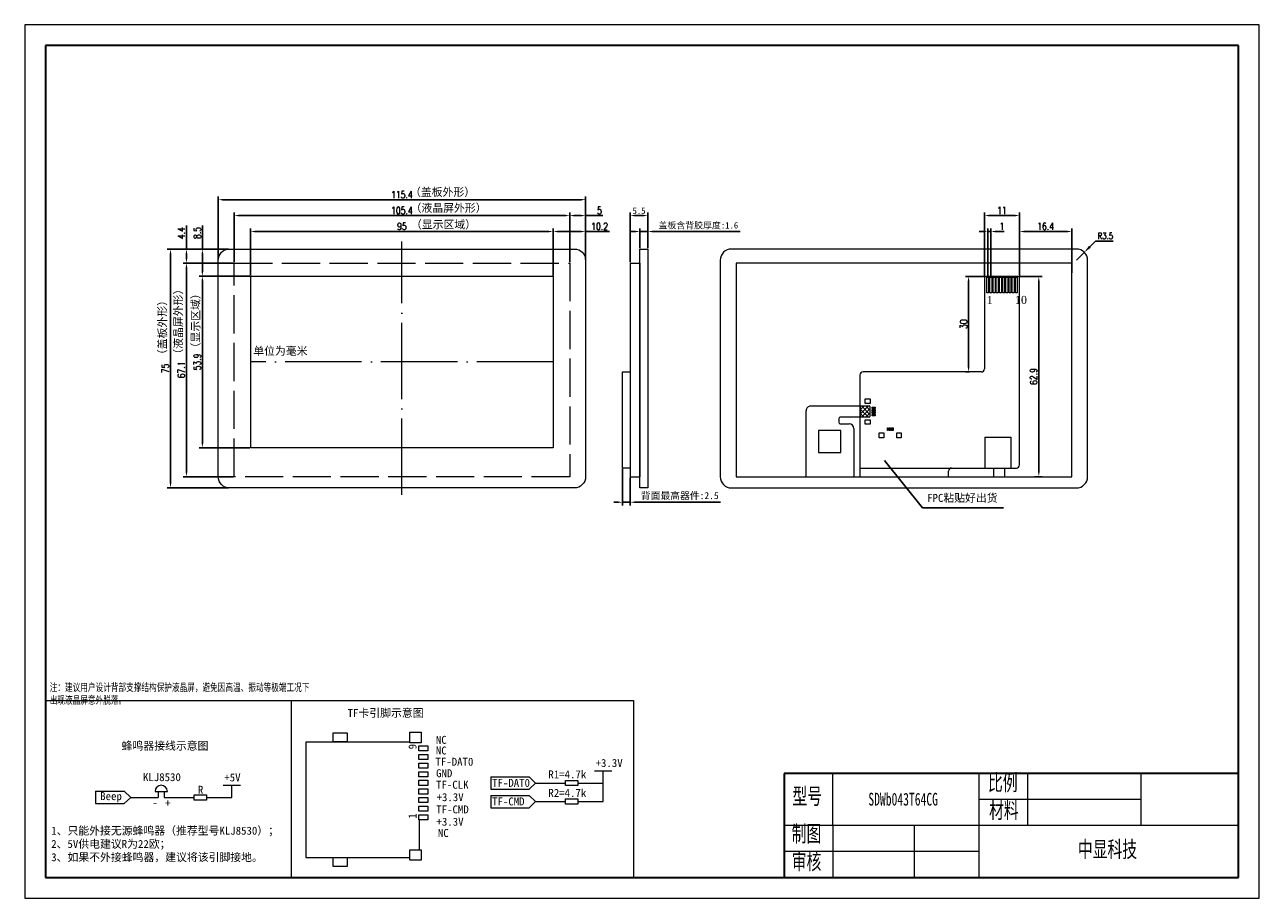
# Model space of a CAD drawing. Header units: millimetres. Extents: x -144 to 1989, y -1632 to -703.
# Tile 3 of 3: x 1601 to 1989, y -977 to -703. Entities that reach past the tile are written whole.
import ezdxf

# ---------------------------------------------------------------- set-up
doc = ezdxf.new("R2010")
doc.units = ezdxf.units.MM
doc.header["$PDSIZE"] = -5
for name, pattern in [('ACAD_ISO02W100', [15, 12, -3]), ('ACAD_ISO04W100', [30, 24, -3, 0, -3]), ('CENTER2', [28.574999, 19.049999, -3.175, 3.175, -3.175])]:
    doc.linetypes.add(name, pattern=pattern)
doc.layers.get('0').update_dxf_attribs({"lineweight": 18})
doc.layers.get('Defpoints').update_dxf_attribs({"lineweight": 18})
for name, color, linetype, lineweight in [('DIM（标注）', 3, 'Continuous', 18), ('thick', 7, 'Continuous', 30), ('thin', 7, 'Continuous', 18), ('标注', 7, 'Continuous', 13), ('粗实线层', 7, 'Continuous', 35), ('细实线层', 7, 'Continuous', 18)]:
    doc.layers.add(name, color=color, linetype=linetype, lineweight=lineweight)
doc.styles.add('ROMANS', font='romans.shx', dxfattribs={"width": 0.8, "bigfont": 'gbcbig.shx'})
doc.styles.get("Standard").update_dxf_attribs({"font": 'txt.shx', "bigfont": 'gbcbig.shx'})
doc.styles.add('TITLE', font='ARIAL.TTF')
doc.styles.add('宋体', font='SimSun.ttf')
doc.styles.add('机械字体', font='SimSun.ttf', dxfattribs={"width": 0.67})
doc.dimstyles.new('ISO-25$0', dxfattribs={"dimscale": 0.8, "dimtxt": 2.75, "dimasz": 1.7, "dimexe": 1.25, "dimexo": 0.3, "dimtad": 1, "dimzin": 0, "dimdsep": 46, "dimtxsty": 'ROMANS', "dimcen": 2, "dimdle": 3.4, "dimclrd": 256, "dimclre": 256, "dimclrt": 256, "dimadec": 0, "dimazin": 0, "dimtfac": 1, "dimtmove": 0, "dimatfit": 3, "dimfxl": 0, "dimtolj": 1, "dimtzin": 0, "dimarcsym": 0})
doc.dimstyles.new('ISO-25$7', dxfattribs={"dimscale": 0.5, "dimtxt": 2.5, "dimasz": 2, "dimexe": 1.25, "dimexo": 0.625, "dimtad": 0, "dimdsep": 46, "dimtxsty": 'TITLE', "dimcen": 2.5, "dimdle": 4, "dimclrd": 256, "dimclre": 256, "dimclrt": 256, "dimadec": 0, "dimazin": 0, "dimtfac": 1, "dimtmove": 0, "dimatfit": 0, "dimfxl": 0, "dimtolj": 1, "dimarcsym": 0})
doc.dimstyles.new('副本 (3)ISO-25', dxfattribs={"dimtxt": 4, "dimasz": 2.5, "dimexe": 1.25, "dimexo": 0.625, "dimtad": 1, "dimtoh": 1, "dimdsep": 46, "dimtxsty": 'Standard', "dimcen": 2.5, "dimdle": 5, "dimadec": 0, "dimazin": 0, "dimtfac": 1, "dimtmove": 0, "dimatfit": 3, "dimfxl": 0, "dimtolj": 1, "dimarcsym": 0})

# ---------------------------------------------------------------- blocks, each defined once
blk = doc.blocks.new('*D94')
at = {"layer": 'Defpoints', "color": 0, "lineweight": 0}
for p in [(1934.19, -774.6), (1931.71, -777.08)]:
    blk.add_point(p, dxfattribs=at)
at = {"layer": '标注', "color": 0, "lineweight": -2}
for p, q in [((1937.72, -771.07), (1935.95, -772.84)), ((1943.22, -771.07), (1937.72, -771.07)), ((1931.71, -777.08), (1934.19, -774.6))]:
    blk.add_line(p, q, dxfattribs=at)
at = {"layer": '标注', "color": 0, "lineweight": 0}
blk.add_solid([(1935.66, -772.54), (1936.25, -773.13), (1934.19, -774.6)], dxfattribs=at)
at = {"layer": '标注', "color": 0, "lineweight": 0, "insert": (1940.79, -769.44), "char_height": 2, "attachment_point": 5, "style": 'ROMANS'}
blk.add_mtext('\\A1;R3.5', dxfattribs=at)
blk = doc.blocks.new('*D95')
at = {"layer": 'Defpoints', "color": 0, "lineweight": 0}
for p in [(1913.33, -782.17), (1918.29, -845.05), (1919.89, -845.05)]:
    blk.add_point(p, dxfattribs=at)
at = {"layer": '标注', "lineweight": -2}
for p, q in [((1913.57, -782.17), (1920.89, -782.17)), ((1919.89, -783.53), (1919.89, -843.69)), ((1918.53, -845.05), (1920.89, -845.05))]:
    blk.add_line(p, q, dxfattribs=at)
at = {"layer": '标注', "lineweight": 0}
for points in [[(1919.66, -783.53), (1920.11, -783.53), (1919.89, -782.17)], [(1919.66, -843.69), (1920.11, -843.69), (1919.89, -845.05)]]:
    blk.add_solid(points, dxfattribs=at)
at = {"layer": '标注', "lineweight": 0, "insert": (1918.29, -813.61), "char_height": 2.2, "attachment_point": 5, "rotation": 90, "style": 'ROMANS'}
blk.add_mtext('\\A1;62.9', dxfattribs=at)
blk = doc.blocks.new('*D77')
at = {"layer": 'Defpoints', "color": 0, "lineweight": 0}
for p in [(1777.48, -763.08), (1777.48, -764.09), (1772.49, -766.17)]:
    blk.add_point(p, dxfattribs=at)
at = {"layer": '标注', "lineweight": -2}
for p, q in [((1772.49, -765.93), (1772.49, -762.08)), ((1773.85, -763.08), (1776.12, -763.08)), ((1777.48, -763.85), (1777.48, -762.08)), ((1777.48, -763.08), (1782.94, -763.08))]:
    blk.add_line(p, q, dxfattribs=at)
at = {"layer": '标注', "lineweight": 0}
for points in [[(1773.85, -762.85), (1773.85, -763.31), (1772.49, -763.08)], [(1776.12, -762.85), (1776.12, -763.31), (1777.48, -763.08)]]:
    blk.add_solid(points, dxfattribs=at)
at = {"layer": '标注', "lineweight": 0, "insert": (1781.85, -761.48), "char_height": 2.2, "attachment_point": 5, "style": 'ROMANS'}
blk.add_mtext('\\A1;5', dxfattribs=at)
blk = doc.blocks.new('*D78')
at = {"layer": 'Defpoints', "color": 0, "lineweight": 0}
for p in [(1767.3, -770.31), (1777.48, -768.08), (1777.48, -768.51)]:
    blk.add_point(p, dxfattribs=at)
at = {"layer": '标注', "lineweight": -2}
for p, q in [((1767.3, -770.07), (1767.3, -767.08)), ((1777.48, -768.27), (1777.48, -767.08)), ((1768.66, -768.08), (1776.12, -768.08)), ((1777.48, -768.08), (1784.96, -768.08))]:
    blk.add_line(p, q, dxfattribs=at)
at = {"layer": '标注', "lineweight": 0}
for points in [[(1768.66, -767.85), (1768.66, -768.31), (1767.3, -768.08)], [(1776.12, -767.85), (1776.12, -768.31), (1777.48, -768.08)]]:
    blk.add_solid(points, dxfattribs=at)
at = {"layer": '标注', "lineweight": 0, "insert": (1781.9, -766.48), "char_height": 2.2, "attachment_point": 5, "style": 'ROMANS'}
blk.add_mtext('\\A1;10.2', dxfattribs=at)
blk = doc.blocks.new('*X56')
at = {"layer": '粗实线层'}
for p, q in [((-287, 200), (-287, -200)), ((287, 200), (-287, 200)), ((287, -200), (287, 200)), ((-287, -200), (287, -200))]:
    blk.add_line(p, q, dxfattribs=at)
at = {"layer": '细实线层'}
for p, q in [((297, 210), (-297, 210)), ((-297, 210), (-297, -210)), ((297, -210), (297, 210)), ((-297, -210), (297, -210))]:
    blk.add_line(p, q, dxfattribs=at)
blk = doc.blocks.new('*D79')
at = {"layer": 'Defpoints', "color": 0, "lineweight": 0}
for p in [(1797.03, -763.08), (1797.03, -773.58), (1791.53, -777.97)]:
    blk.add_point(p, dxfattribs=at)
at = {"layer": '标注', "lineweight": -2}
for p, q in [((1791.53, -777.73), (1791.53, -762.08)), ((1792.89, -763.08), (1795.67, -763.08)), ((1797.03, -773.34), (1797.03, -762.08))]:
    blk.add_line(p, q, dxfattribs=at)
at = {"layer": '标注', "lineweight": 0}
for points in [[(1792.89, -762.85), (1792.89, -763.31), (1791.53, -763.08)], [(1795.67, -762.85), (1795.67, -763.31), (1797.03, -763.08)]]:
    blk.add_solid(points, dxfattribs=at)
at = {"layer": '标注', "lineweight": 0, "insert": (1794.28, -761.58), "char_height": 2, "attachment_point": 5, "style": '宋体'}
blk.add_mtext('\\A1;5.5', dxfattribs=at)
blk = doc.blocks.new('*D80')
at = {"layer": 'Defpoints', "color": 0, "lineweight": 0}
for p in [(1794.53, -768.08), (1794.53, -773.58), (1797.03, -773.58)]:
    blk.add_point(p, dxfattribs=at)
at = {"layer": '标注', "lineweight": -2}
for p, q in [((1794.53, -773.34), (1794.53, -767.08)), ((1797.03, -773.34), (1797.03, -767.08)), ((1793.17, -768.08), (1791.81, -768.08)), ((1794.53, -768.08), (1797.03, -768.08)), ((1798.39, -768.08), (1826.08, -768.08))]:
    blk.add_line(p, q, dxfattribs=at)
at = {"layer": '标注', "lineweight": 0}
for points in [[(1793.17, -767.85), (1793.17, -768.31), (1794.53, -768.08)], [(1798.39, -767.85), (1798.39, -768.31), (1797.03, -768.08)]]:
    blk.add_solid(points, dxfattribs=at)
at = {"layer": '标注', "lineweight": 0, "insert": (1812.92, -766.26), "char_height": 2, "attachment_point": 5, "style": '宋体'}
blk.add_mtext('\\A1;盖板含背胶厚度:1.6', dxfattribs=at)
blk = doc.blocks.new('*D81')
at = {"layer": 'Defpoints', "color": 0, "lineweight": 0}
for p in [(1657.08, -773.58), (1660.2, -773.58), (1662.77, -782.1)]:
    blk.add_point(p, dxfattribs=at)
at = {"layer": '标注', "lineweight": -2}
for p, q in [((1657.08, -773.58), (1657.08, -766.19)), ((1659.96, -773.58), (1656.08, -773.58)), ((1657.08, -780.74), (1657.08, -774.94)), ((1662.53, -782.1), (1656.08, -782.1))]:
    blk.add_line(p, q, dxfattribs=at)
at = {"layer": '标注', "lineweight": 0}
for points in [[(1656.86, -774.94), (1657.31, -774.94), (1657.08, -773.58)], [(1656.86, -780.74), (1657.31, -780.74), (1657.08, -782.1)]]:
    blk.add_solid(points, dxfattribs=at)
at = {"layer": '标注', "lineweight": 0, "insert": (1655.48, -768.54), "char_height": 2.2, "attachment_point": 5, "rotation": 90, "style": 'ROMANS'}
blk.add_mtext('\\A1;8.5', dxfattribs=at)
blk = doc.blocks.new('*D82')
at = {"layer": 'Defpoints', "color": 0, "lineweight": 0}
for p in [(1652.08, -777.97), (1667.07, -777.97), (1667.07, -845.05)]:
    blk.add_point(p, dxfattribs=at)
at = {"layer": '标注', "lineweight": -2}
for p, q in [((1666.83, -777.97), (1651.08, -777.97)), ((1652.08, -843.69), (1652.08, -779.33)), ((1666.83, -845.05), (1651.08, -845.05))]:
    blk.add_line(p, q, dxfattribs=at)
at = {"layer": '标注', "lineweight": 0}
for points in [[(1651.86, -779.33), (1652.31, -779.33), (1652.08, -777.97)], [(1651.86, -843.69), (1652.31, -843.69), (1652.08, -845.05)]]:
    blk.add_solid(points, dxfattribs=at)
at = {"layer": '标注', "lineweight": 0, "insert": (1650.48, -811.51), "char_height": 2.2, "attachment_point": 5, "rotation": 90, "style": 'ROMANS'}
blk.add_mtext('\\A1;67.1', dxfattribs=at)
blk = doc.blocks.new('*D83')
at = {"layer": 'Defpoints', "color": 0, "lineweight": 0}
for p in [(1672.26, -782.1), (1657.08, -835.96), (1672.26, -835.96)]:
    blk.add_point(p, dxfattribs=at)
at = {"layer": '标注', "lineweight": -2}
for p, q in [((1672.02, -782.1), (1656.08, -782.1)), ((1657.08, -783.46), (1657.08, -834.6)), ((1672.02, -835.96), (1656.08, -835.96))]:
    blk.add_line(p, q, dxfattribs=at)
at = {"layer": '标注', "lineweight": 0}
for points in [[(1656.86, -783.46), (1657.31, -783.46), (1657.08, -782.1)], [(1656.86, -834.6), (1657.31, -834.6), (1657.08, -835.96)]]:
    blk.add_solid(points, dxfattribs=at)
at = {"layer": '标注', "lineweight": 0, "insert": (1655.48, -809.03), "char_height": 2.2, "attachment_point": 5, "rotation": 90, "style": 'ROMANS'}
blk.add_mtext('\\A1;53.9', dxfattribs=at)
blk = doc.blocks.new('*D84')
at = {"layer": 'Defpoints', "color": 0, "lineweight": 0}
for p in [(1772.49, -763.08), (1667.07, -777.97), (1772.49, -777.97)]:
    blk.add_point(p, dxfattribs=at)
at = {"layer": '标注', "lineweight": -2}
for p, q in [((1667.07, -777.73), (1667.07, -762.08)), ((1668.43, -763.08), (1771.13, -763.08)), ((1772.49, -777.73), (1772.49, -762.08))]:
    blk.add_line(p, q, dxfattribs=at)
at = {"layer": '标注', "lineweight": 0}
for points in [[(1668.43, -762.85), (1668.43, -763.31), (1667.07, -763.08)], [(1771.13, -762.85), (1771.13, -763.31), (1772.49, -763.08)]]:
    blk.add_solid(points, dxfattribs=at)
at = {"layer": '标注', "lineweight": 0, "insert": (1719.78, -761.48), "char_height": 2.2, "attachment_point": 5, "style": 'ROMANS'}
blk.add_mtext('\\A1;105.4', dxfattribs=at)
blk = doc.blocks.new('*D85')
at = {"layer": 'Defpoints', "color": 0, "lineweight": 0}
for p in [(1767.3, -768.08), (1672.26, -782.1), (1767.3, -782.1)]:
    blk.add_point(p, dxfattribs=at)
at = {"layer": '标注', "lineweight": -2}
for p, q in [((1672.26, -781.86), (1672.26, -767.08)), ((1767.3, -781.86), (1767.3, -767.08)), ((1673.62, -768.08), (1765.94, -768.08))]:
    blk.add_line(p, q, dxfattribs=at)
at = {"layer": '标注', "lineweight": 0}
for points in [[(1673.62, -767.85), (1673.62, -768.31), (1672.26, -768.08)], [(1765.94, -767.85), (1765.94, -768.31), (1767.3, -768.08)]]:
    blk.add_solid(points, dxfattribs=at)
at = {"layer": '标注', "lineweight": 0, "insert": (1719.78, -766.48), "char_height": 2.2, "attachment_point": 5, "style": 'ROMANS'}
blk.add_mtext('\\A1;95', dxfattribs=at)
blk = doc.blocks.new('*D86')
at = {"layer": 'Defpoints', "color": 0, "lineweight": 0}
for p in [(1777.48, -758.08), (1662.08, -777.08), (1777.48, -777.08)]:
    blk.add_point(p, dxfattribs=at)
at = {"layer": '标注', "lineweight": -2}
for p, q in [((1662.08, -776.84), (1662.08, -757.08)), ((1663.44, -758.08), (1776.12, -758.08)), ((1777.48, -776.84), (1777.48, -757.08))]:
    blk.add_line(p, q, dxfattribs=at)
at = {"layer": '标注', "lineweight": 0}
for points in [[(1663.44, -757.85), (1663.44, -758.31), (1662.08, -758.08)], [(1776.12, -757.85), (1776.12, -758.31), (1777.48, -758.08)]]:
    blk.add_solid(points, dxfattribs=at)
at = {"layer": '标注', "lineweight": 0, "insert": (1719.78, -756.48), "char_height": 2.2, "attachment_point": 5, "style": 'ROMANS'}
blk.add_mtext('\\A1;115.4', dxfattribs=at)
blk = doc.blocks.new('*D87')
at = {"layer": 'Defpoints', "color": 0, "lineweight": 0}
for p in [(1665.58, -773.58), (1647.08, -848.58), (1665.58, -848.58)]:
    blk.add_point(p, dxfattribs=at)
at = {"layer": '标注', "lineweight": -2}
for p, q in [((1665.34, -773.58), (1646.08, -773.58)), ((1647.08, -774.94), (1647.08, -847.22)), ((1665.34, -848.58), (1646.08, -848.58))]:
    blk.add_line(p, q, dxfattribs=at)
at = {"layer": '标注', "lineweight": 0}
for points in [[(1646.86, -774.94), (1647.31, -774.94), (1647.08, -773.58)], [(1646.86, -847.22), (1647.31, -847.22), (1647.08, -848.58)]]:
    blk.add_solid(points, dxfattribs=at)
at = {"layer": '标注', "lineweight": 0, "insert": (1645.48, -811.08), "char_height": 2.2, "attachment_point": 5, "rotation": 90, "style": 'ROMANS'}
blk.add_mtext('\\A1;75', dxfattribs=at)
blk = doc.blocks.new('*D88')
at = {"layer": 'Defpoints', "color": 0, "lineweight": 0}
for p in [(1654.24, -773.58), (1652.08, -777.97), (1653.24, -777.97)]:
    blk.add_point(p, dxfattribs=at)
at = {"layer": '标注', "lineweight": -2}
for p, q in [((1652.08, -773.58), (1652.08, -766.19)), ((1654, -773.58), (1651.08, -773.58)), ((1652.08, -776.61), (1652.08, -774.94)), ((1653, -777.97), (1651.08, -777.97))]:
    blk.add_line(p, q, dxfattribs=at)
at = {"layer": '标注', "lineweight": 0}
for points in [[(1651.86, -774.94), (1652.31, -774.94), (1652.08, -773.58)], [(1651.86, -776.61), (1652.31, -776.61), (1652.08, -777.97)]]:
    blk.add_solid(points, dxfattribs=at)
at = {"layer": '标注', "lineweight": 0, "insert": (1650.48, -768.58), "char_height": 2.2, "attachment_point": 5, "rotation": 90, "style": 'ROMANS'}
blk.add_mtext('\\A1;4.4', dxfattribs=at)
blk = doc.blocks.new('*D89')
at = {"layer": 'Defpoints', "color": 0, "lineweight": 0}
for p in [(1789.13, -842.34), (1791.53, -845.05), (1791.53, -853.08)]:
    blk.add_point(p, dxfattribs=at)
at = {"layer": '标注', "lineweight": -2}
for p, q in [((1789.13, -842.58), (1789.13, -854.08)), ((1791.53, -845.29), (1791.53, -854.08)), ((1787.77, -853.08), (1786.41, -853.08)), ((1789.13, -853.08), (1791.53, -853.08)), ((1792.89, -853.08), (1819.91, -853.08))]:
    blk.add_line(p, q, dxfattribs=at)
at = {"layer": '标注', "lineweight": 0}
for points in [[(1787.77, -852.85), (1787.77, -853.3), (1789.13, -853.08)], [(1792.89, -852.85), (1792.89, -853.3), (1791.53, -853.08)]]:
    blk.add_solid(points, dxfattribs=at)
at = {"layer": '标注', "lineweight": 0, "insert": (1807.08, -851.12), "char_height": 2.2, "attachment_point": 5, "style": '宋体'}
blk.add_mtext('\\A1;背面最高器件:2.5', dxfattribs=at)
blk = doc.blocks.new('*D90')
at = {"layer": 'Defpoints', "color": 0, "lineweight": 0}
for p in [(1904.83, -768.08), (1903.83, -782.37), (1904.83, -782.37)]:
    blk.add_point(p, dxfattribs=at)
at = {"layer": '标注', "lineweight": -2}
for p, q in [((1903.83, -782.13), (1903.83, -767.08)), ((1904.83, -782.13), (1904.83, -767.08)), ((1902.47, -768.08), (1901.11, -768.08)), ((1903.83, -768.08), (1904.83, -768.08)), ((1906.19, -768.08), (1908.97, -768.08))]:
    blk.add_line(p, q, dxfattribs=at)
at = {"layer": '标注', "lineweight": 0}
for points in [[(1902.47, -767.85), (1902.47, -768.31), (1903.83, -768.08)], [(1906.19, -767.85), (1906.19, -768.31), (1904.83, -768.08)]]:
    blk.add_solid(points, dxfattribs=at)
at = {"layer": '标注', "lineweight": 0, "insert": (1908.26, -766.48), "char_height": 2.2, "attachment_point": 5, "style": 'ROMANS'}
blk.add_mtext('\\A1;1', dxfattribs=at)
blk = doc.blocks.new('*D91')
at = {"layer": 'Defpoints', "color": 0, "lineweight": 0}
for p in [(1913.83, -763.08), (1902.83, -782.67), (1913.83, -782.67)]:
    blk.add_point(p, dxfattribs=at)
at = {"layer": '标注', "lineweight": -2}
for p, q in [((1902.83, -782.43), (1902.83, -762.08)), ((1904.19, -763.08), (1912.47, -763.08)), ((1913.83, -782.43), (1913.83, -762.08))]:
    blk.add_line(p, q, dxfattribs=at)
at = {"layer": '标注', "lineweight": 0}
for points in [[(1904.19, -762.85), (1904.19, -763.31), (1902.83, -763.08)], [(1912.47, -762.85), (1912.47, -763.31), (1913.83, -763.08)]]:
    blk.add_solid(points, dxfattribs=at)
at = {"layer": '标注', "lineweight": 0, "insert": (1908.33, -761.48), "char_height": 2.2, "attachment_point": 5, "style": 'ROMANS'}
blk.add_mtext('\\A1;11', dxfattribs=at)
blk = doc.blocks.new('*D92')
at = {"layer": 'Defpoints', "color": 0, "lineweight": 0}
for p in [(1930.22, -768.08), (1913.83, -781.46), (1930.22, -781.3)]:
    blk.add_point(p, dxfattribs=at)
at = {"layer": '标注', "lineweight": -2}
for p, q in [((1913.83, -781.22), (1913.83, -767.08)), ((1930.22, -781.06), (1930.22, -767.08)), ((1915.19, -768.08), (1928.86, -768.08))]:
    blk.add_line(p, q, dxfattribs=at)
at = {"layer": '标注', "lineweight": 0}
for points in [[(1915.19, -767.85), (1915.19, -768.31), (1913.83, -768.08)], [(1928.86, -767.85), (1928.86, -768.31), (1930.22, -768.08)]]:
    blk.add_solid(points, dxfattribs=at)
at = {"layer": '标注', "lineweight": 0, "insert": (1922.03, -766.48), "char_height": 2.2, "attachment_point": 5, "style": 'ROMANS'}
blk.add_mtext('\\A1;16.4', dxfattribs=at)
blk = doc.blocks.new('*D93')
at = {"layer": 'Defpoints', "color": 0, "lineweight": 0}
for p in [(1903.33, -782.17), (1897.83, -812.17), (1898.4, -812.17)]:
    blk.add_point(p, dxfattribs=at)
at = {"layer": '标注', "lineweight": -2}
for p, q in [((1903.09, -782.17), (1896.83, -782.17)), ((1897.83, -783.53), (1897.83, -810.81)), ((1898.16, -812.17), (1896.83, -812.17))]:
    blk.add_line(p, q, dxfattribs=at)
at = {"layer": '标注', "lineweight": 0}
for points in [[(1897.61, -783.53), (1898.06, -783.53), (1897.83, -782.17)], [(1897.61, -810.81), (1898.06, -810.81), (1897.83, -812.17)]]:
    blk.add_solid(points, dxfattribs=at)
at = {"layer": '标注', "lineweight": 0, "insert": (1896.23, -797.17), "char_height": 2.2, "attachment_point": 5, "rotation": 90, "style": 'ROMANS'}
blk.add_mtext('\\A1;30', dxfattribs=at)
blk = doc.blocks.new('TF')
at = {"lineweight": 0}
for p, q in [((-4.774, 14.5), (-0.976, 14.5)), ((-14.7, 13.274), (-14.7, 0)), ((0, 0), (0, 13.25)), ((-14.7, 0), (0, 0))]:
    blk.add_line(p, q, dxfattribs=at)
for points in [[(-15.976, 14.726), (-14.624, 14.726), (-14.624, 13.274), (-15.976, 13.274)], [(-14.226, 15.576), (-13.574, 15.576), (-13.574, 14.424), (-14.226, 14.424)], [(-13.126, 15.576), (-12.474, 15.576), (-12.474, 14.424), (-13.126, 14.424)], [(-12.026, 15.576), (-11.374, 15.576), (-11.374, 14.424), (-12.026, 14.424)], [(-10.926, 15.576), (-10.274, 15.576), (-10.274, 14.424), (-10.926, 14.424)], [(-9.826, 15.576), (-9.174, 15.576), (-9.174, 14.424), (-9.826, 14.424)], [(-8.726, 15.576), (-8.074, 15.576), (-8.074, 14.424), (-8.726, 14.424)], [(-7.626, 15.576), (-6.974, 15.576), (-6.974, 14.424), (-7.626, 14.424)], [(-6.526, 15.576), (-5.874, 15.576), (-5.874, 14.424), (-6.526, 14.424)], [(-5.426, 15.576), (-4.774, 15.576), (-4.774, 14.424), (-5.426, 14.424)], [(-0.976, 14.726), (0.376, 14.726), (0.376, 13.274), (-0.976, 13.274)], [(-15.8715, 5.289), (-14.7285, 5.289), (-14.7285, 3.511), (-15.8715, 3.511)], [(0.0285, 5.289), (1.1715, 5.289), (1.1715, 3.511), (0.0285, 3.511)]]:
    blk.add_lwpolyline(points, close=True, dxfattribs=at)

msp = doc.modelspace()

# ---------------------------------------------------------------- hatches: boundary and pattern name
at = {"lineweight": 0}
h = msp.add_hatch(dxfattribs=at)
h.set_pattern_fill('ANSI37', color=256, scale=0.3, style=0)
h.set_pattern_definition([(225, (11080.3517, 795.1998), (0.67351921, -0.67351921), []), (315, (11080.3517, 795.1998), (0.67351921, 0.67351921), [])])
edge = h.paths.add_edge_path(flags=0)
edge.add_arc((1866.612, -823.054), 0.2, 0, 90)
edge.add_line((1866.612, -822.854), (1863.812, -822.854))
edge.add_line((1863.812, -822.854), (1863.812, -826.354))
edge.add_line((1863.812, -826.354), (1866.612, -826.354))
edge.add_arc((1866.612, -826.154), 0.2, -89.99945, -0.00055)
edge.add_line((1866.812, -826.154), (1866.812, -823.054))
at = {"linetype": 'Continuous', "lineweight": 0}
h = msp.add_hatch(dxfattribs=at)
h.set_pattern_fill('ANGLE', color=256, scale=5, style=0)
h.set_pattern_definition([(0, (0, 0), (0, 34.925), [25.4, -9.525]), (90, (0, 0), (-34.925, 2e-15), [25.4, -9.525])])
edge = h.paths.add_edge_path(flags=0)
edge.add_line((1898.205, -856.567), (1909.205, -856.567))
edge.add_line((1909.205, -856.567), (1909.205, -862.067))
edge.add_arc((1908.705, -862.067), 0.5, 270, 360, ccw=False)
edge.add_line((1908.705, -862.567), (1898.705, -862.567))
edge.add_arc((1898.705, -862.067), 0.5, 180, 270, ccw=False)
edge.add_line((1898.205, -862.067), (1898.205, -856.567))

# ---------------------------------------------------------------- linework, layer by layer
at = {"lineweight": 0}
for p, q in [((1791.529, -777.97), (1791.529, -845.05)), ((1791.529, -777.97), (1794.529, -777.97)), ((1794.529, -777.97), (1794.529, -845.05)), ((1902.832, -782.67), (1902.832, -811.17)), ((1913.332, -782.17), (1903.332, -782.17)), ((1913.832, -841.34), (1913.832, -782.67)), ((1901.832, -812.17), (1864.702, -812.17)), ((1867.566, -824.494), (1867.566, -824.714)), ((1791.529, -845.05), (1794.529, -845.05)), ((1863.704, -842.34), (1863.704, -845.05)), ((1891.492, -845.05), (1891.492, -843.34)), ((1892.492, -842.34), (1912.832, -842.34)), ((1780.3, -937.39), (1785.744, -937.39)), ((1783.022, -947.049), (1783.022, -937.39)), ((1855.208, -954.58), (1855.208, -938.269)), ((1663.65, -941.929), (1669.094, -941.929)), ((1666.372, -945.768), (1666.372, -941.929)), ((1747.68, -939.299), (1759.72, -939.299)), ((1747.68, -939.299), (1747.68, -943.159)), ((1759.72, -939.299), (1761.777, -941.229)), ((1761.777, -941.229), (1759.72, -943.159)), ((1761.777, -941.229), (1771.171, -941.229)), ((1775.024, -941.229), (1783.022, -941.229)), ((1623.496, -943.838), (1632.528, -943.838)), ((1623.496, -943.838), (1623.496, -947.698)), ((1632.528, -943.838), (1634.584, -945.768)), ((1634.584, -945.768), (1632.528, -947.698)), ((1634.584, -945.768), (1643.228, -945.768)), ((1642.251, -943.855), (1646.104, -943.855)), ((1643.228, -943.855), (1643.228, -945.768)), ((1645.127, -943.855), (1645.127, -945.768)), ((1645.127, -945.768), (1654.522, -945.768)), ((1658.374, -945.768), (1666.372, -945.768)), ((1747.68, -943.159), (1759.72, -943.159)), ((1747.68, -945.119), (1747.68, -948.979)), ((1747.68, -945.119), (1759.72, -945.119)), ((1759.72, -945.119), (1761.777, -947.049)), ((1623.496, -947.698), (1632.528, -947.698)), ((1747.68, -948.979), (1759.72, -948.979)), ((1761.777, -947.049), (1759.72, -948.979)), ((1761.777, -947.049), (1771.171, -947.049)), ((1775.024, -947.049), (1783.022, -947.049))]:
    msp.add_line(p, q, dxfattribs=at)
at = {"linetype": 'Continuous', "lineweight": 0}
for p, q in [((1863.704, -813.17), (1863.704, -842.34)), ((1901.843, -812.17), (1864.704, -812.17)), ((1846.764, -845.05), (1846.764, -824.354)), ((1848.264, -822.854), (1866.612, -822.854)), ((1866.812, -823.054), (1866.812, -826.154)), ((1857.011, -826.854), (1857.011, -827.953)), ((1866.612, -826.354), (1857.511, -826.354)), ((1857.511, -828.453), (1860.263, -828.454)), ((1861.762, -829.954), (1861.762, -845.05)), ((1902.964, -832.692), (1911.116, -832.692)), ((1902.964, -832.692), (1902.964, -842.34)), ((1911.116, -832.692), (1911.116, -842.34)), ((1863.704, -842.34), (1902.964, -842.34)), ((1911.116, -842.34), (1912.832, -842.34))]:
    msp.add_line(p, q, dxfattribs=at)
at = {"lineweight": 0, "ltscale": 3}
msp.add_line((1863.812, -822.854), (1863.812, -826.354), dxfattribs=at)
at = {"color": 7, "lineweight": 0}
for p, q in [((1905.753, -845.05), (1905.753, -842.34)), ((1909.253, -845.05), (1909.253, -842.34))]:
    msp.add_line(p, q, dxfattribs=at)
for p, q in [((1684.999, -915.29), (1684.999, -970.891)), ((1792.554, -915.29), (1792.554, -970.891)), ((1839.916, -938.269), (1839.916, -970.891)), ((1674.822, -970.891), (1839.916, -970.891))]:
    msp.add_line(p, q)
at = {"lineweight": 0}
for points in [[(1665.584, -773.58), (1773.984, -773.58, -0.4142136), (1777.484, -777.08), (1777.484, -845.076, -0.4142136), (1773.984, -848.576), (1665.584, -848.576, -0.4142136), (1662.084, -845.076), (1662.084, -777.08, -0.4142136)], [(1931.712, -773.58), (1823.312, -773.58, 0.4142136), (1819.812, -777.08), (1819.812, -845.076, 0.4142136), (1823.312, -848.576), (1931.712, -848.576, 0.4142136), (1935.212, -845.076), (1935.212, -777.08, 0.4142136)]]:
    msp.add_lwpolyline(points, format="xyb", close=True, dxfattribs=at)
for points in [[(1794.529, -773.58), (1797.029, -773.58), (1797.029, -848.576), (1794.529, -848.576)], [(1930.222, -777.97), (1824.802, -777.97), (1824.802, -845.05), (1930.222, -845.05)], [(1903.532, -782.37), (1904.132, -782.37), (1904.132, -787.37), (1903.532, -787.37)], [(1904.532, -782.37), (1905.132, -782.37), (1905.132, -787.37), (1904.532, -787.37)], [(1905.532, -782.37), (1906.132, -782.37), (1906.132, -787.37), (1905.532, -787.37)], [(1906.532, -782.37), (1907.132, -782.37), (1907.132, -787.37), (1906.532, -787.37)], [(1907.532, -782.37), (1908.132, -782.37), (1908.132, -787.37), (1907.532, -787.37)], [(1908.532, -782.37), (1909.132, -782.37), (1909.132, -787.37), (1908.532, -787.37)], [(1909.532, -782.37), (1910.132, -782.37), (1910.132, -787.37), (1909.532, -787.37)], [(1910.532, -782.37), (1911.132, -782.37), (1911.132, -787.37), (1910.532, -787.37)], [(1911.532, -782.37), (1912.132, -782.37), (1912.132, -787.37), (1911.532, -787.37)], [(1912.532, -782.37), (1913.132, -782.37), (1913.132, -787.37), (1912.532, -787.37)], [(1789.129, -812.17), (1791.529, -812.17), (1791.529, -842.34), (1789.129, -842.34)], [(1865.291, -820.654), (1866.861, -820.654), (1866.861, -822.054), (1865.291, -822.054)], [(1867.566, -823.214), (1868.466, -823.214), (1868.466, -823.494), (1867.566, -823.494)], [(1867.566, -823.714), (1868.466, -823.714), (1868.466, -823.994), (1867.566, -823.994)], [(1867.566, -824.214), (1868.466, -824.214), (1868.466, -824.494), (1867.566, -824.494)], [(1867.566, -824.714), (1868.466, -824.714), (1868.466, -824.994), (1867.566, -824.994)], [(1867.566, -825.214), (1868.466, -825.214), (1868.466, -825.494), (1867.566, -825.494)], [(1867.566, -825.714), (1868.466, -825.714), (1868.466, -825.994), (1867.566, -825.994)], [(1865.291, -827.154), (1866.861, -827.154), (1866.861, -828.554), (1865.291, -828.554)], [(1872.322, -829.68), (1872.602, -829.68), (1872.602, -830.58), (1872.322, -830.58)], [(1872.822, -829.68), (1873.102, -829.68), (1873.102, -830.58), (1872.822, -830.58)], [(1873.322, -829.68), (1873.602, -829.68), (1873.602, -830.58), (1873.322, -830.58)], [(1873.822, -829.68), (1874.102, -829.68), (1874.102, -830.58), (1873.822, -830.58)], [(1857.709, -837.505), (1857.709, -830.505), (1850.709, -830.505), (1850.709, -837.505)], [(1869.762, -831.28), (1871.162, -831.28), (1871.162, -832.85), (1869.762, -832.85)], [(1875.262, -831.285), (1876.662, -831.285), (1876.662, -832.855), (1875.262, -832.855)], [(1771.171, -940.417), (1775.024, -940.417), (1775.024, -942.042), (1771.171, -942.042)], [(1654.522, -944.956), (1658.374, -944.956), (1658.374, -946.581), (1654.522, -946.581)], [(1771.171, -946.236), (1775.024, -946.236), (1775.024, -947.862), (1771.171, -947.862)]]:
    msp.add_lwpolyline(points, close=True, dxfattribs=at)
at = {"linetype": 'ACAD_ISO02W100', "lineweight": 0}
msp.add_lwpolyline([(1667.074, -777.97), (1772.494, -777.97), (1772.494, -845.05), (1667.074, -845.05)], close=True, dxfattribs=at)
at = {"color": 1, "lineweight": 0}
msp.add_lwpolyline([(1672.264, -782.1), (1767.304, -782.1), (1767.304, -835.96), (1672.264, -835.96)], close=True, dxfattribs=at)
at = {"lineweight": 0}
for centre, radius, start, end in [((1903.332, -782.67), 0.5, 90, 180), ((1913.332, -782.67), 0.5, 0, 90), ((1901.832, -811.17), 1, 270, 0), ((1912.832, -841.34), 1, 270, 0), ((1892.492, -843.34), 1, 90, 180), ((1644.177, -943.855), 1.926, 360, 180)]:
    msp.add_arc(centre, radius, start, end, dxfattribs=at)
at = {"linetype": 'Continuous', "lineweight": 0}
for centre, radius, start, end in [((1864.704, -813.17), 1, 90, 180), ((1848.264, -824.354), 1.5, 89.99088, 180), ((1866.612, -823.054), 0.2, 0, 90), ((1866.612, -826.154), 0.2, 270, 360), ((1857.511, -826.854), 0.5, 90, 179.99425), ((1857.511, -827.953), 0.5, 179.99425, 269.98016), ((1860.262, -829.954), 1.5, 0, 89.99088)]:
    msp.add_arc(centre, radius, start, end, dxfattribs=at)
at = {"layer": 'thick'}
for p, q in [((1982.634, -938.269), (1839.916, -938.269)), ((1839.916, -938.269), (1839.916, -970.891)), ((1839.916, -938.269), (1839.916, -970.891)), ((1982.634, -970.891), (1982.634, -938.269)), ((1839.916, -970.891), (1982.634, -970.891))]:
    msp.add_line(p, q, dxfattribs=at)
at = {"layer": 'thin'}
for p, q in [((1901.081, -938.269), (1901.081, -970.891)), ((1916.372, -938.269), (1916.372, -954.58)), ((1952.052, -954.58), (1952.052, -938.269)), ((1952.052, -946.425), (1901.081, -946.425)), ((1982.634, -954.58), (1839.916, -954.58)), ((1855.208, -954.58), (1855.208, -970.891)), ((1880.693, -954.58), (1880.693, -970.891)), ((1901.081, -962.735), (1839.916, -962.735))]:
    msp.add_line(p, q, dxfattribs=at)
at = {"layer": '标注', "linetype": 'ACAD_ISO04W100', "lineweight": 0}
for p, q in [((1719.784, -850.801), (1719.784, -771.209)), ((1767.304, -809.03), (1672.264, -809.03))]:
    msp.add_line(p, q, dxfattribs=at)
at = {"layer": '标注', "lineweight": 0}
msp.add_line((1607.795, -915.29), (1792.554, -915.29), dxfattribs=at)

# ---------------------------------------------------------------- block references
at = {"lineweight": 0, "xscale": 2.461593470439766, "yscale": 2.461593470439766, "zscale": 2.461593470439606, "rotation": 270}
msp.add_blockref('TF', (1689.551, -964.562), dxfattribs=at)
at = {"layer": '粗实线层', "lineweight": 0, "xscale": 0.6530298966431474, "yscale": 0.6530298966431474, "zscale": 0.6530298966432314}
msp.add_blockref('*X56', (1795.215, -840.285), dxfattribs=at)

# ---------------------------------------------------------------- texts
at = {"color": 1, "lineweight": 0, "char_height": 2.5, "width": 22.80135, "attachment_point": 1}
for s, insert in [('{\\fSimSun|b0|i0|c134|p49;（盖板外形）}', (1722.33, -754.432)), ('{\\fSimSun|b0|i0|c134|p49;（液晶屏外形）}', (1722.507, -759.432)), ('{\\fSimSun|b0|i0|c134|p49;（显示区域）}', (1722.611, -764.65))]:
    msp.add_mtext(s, dxfattribs=dict(at, insert=insert))
at = {"color": 1, "lineweight": 0, "char_height": 2.5, "width": 22.80135, "attachment_point": 1, "rotation": 90}
for s, insert in [('{\\fSimSun|b0|i0|c134|p49;（液晶屏外形）}', (1648.263, -808.332)), ('{\\fSimSun|b0|i0|c134|p49;（盖板外形）}', (1643.263, -808.468)), ('{\\fSimSun|b0|i0|c134|p49;（显示区域）}', (1653.728, -806.332))]:
    msp.add_mtext(s, dxfattribs=dict(at, insert=insert))
at = {"color": 7, "lineweight": 0, "char_height": 2.5, "attachment_point": 1}
for s, insert, width in [('{\\ftimes new roman|b0|i0|c0|p2;1}', (1903.47, -788.351), 0.96246), ('{\\ftimes new roman|b0|i0|c0|p2;10}', (1912.399, -788.296), 3.13099)]:
    msp.add_mtext(s, dxfattribs=dict(at, insert=insert, width=width))
at = {"lineweight": 0, "attachment_point": 1}
for s, insert, char_height, width in [('{\\fSimSun|b0|i0|c134|p49;单位为毫米}', (1673.072, -804.336), 2.5, 23.85602), ('注：建议用户设计背部支撑结构保护液晶屏，避免因高温、振动等极端工况下出现液晶屏意外脱落。', (1609.128, -910.213), 2.4, 83.07163), ('{\\fSimSun|b0|i0|c0|p2;TF卡引脚示意图}', (1702.724, -917.988), 2.5, 29.78651), ('{\\fSimSun|b0|i0|c0|p2;NC}', (1730.446, -926.43), 2.5, 25.53378), ('{\\fSimSun|b0|i0|c0|p2;蜂鸣器接线示意图}', (1631.715, -928.284), 2.5, 29.78651), ('{\\fSimSun|b0|i0|c0|p2;NC}', (1730.446, -929.762), 2.5, 25.53378), ('{\\fSimSun|b0|i0|c0|p2;TF-DAT0}', (1730.32, -933.302), 2.5, 25.53378), ('{\\fSimSun|b0|i0|c0|p2;+3.3V}', (1780.634, -933.69), 2.5, 24.79402), ('{\\fSimSun|b0|i0|c0|p2;KLJ8530}', (1638.43, -938.136), 2.5, 16.12259), ('{\\fSimSun|b0|i0|c0|p2;+5V}', (1663.985, -938.229), 2.5, 24.79402), ('{\\fSimSun|b0|i0|c0|p2;GND}', (1730.522, -936.911), 2.5, 25.53378), ('{\\fSimSun|b0|i0|c0|p2;R1=4.7k}', (1765.802, -937.268), 2.5, 4.49307), ('{\\fSimSun|b0|i0|c0|p2;R}', (1655.69, -942.103), 2.5, 4.49307), ('{\\fSimSun|b0|i0|c0|p2;TF-CLK}', (1730.505, -940.519), 2.5, 25.53378), ('{\\fSimSun|b0|i0|c134|p2;TF-DAT0}', (1748.115, -939.934), 2.5, 9.89669), ('{\\fSimSun|b0|i0|c0|p2;Beep}', (1624.989, -944.098), 2.5, 9.89669), ('{\\fSimSun|b0|i0|c0|p2;+3.3V}', (1730.67, -944.42), 2.5, 25.53378), ('{\\fSimSun|b0|i0|c134|p2;TF-CMD}', (1748.115, -945.754), 2.5, 9.89669), ('{\\fSimSun|b0|i0|c0|p2;R2=4.7k}', (1765.802, -943.088), 2.5, 4.49307), ('{\\fSimSun|b0|i0|c0|p2;-}', (1641.347, -946.203), 2.5, 4.49307), ('{\\fSimSun|b0|i0|c0|p2;+}', (1645.371, -946.275), 2.5, 4.49307), ('{\\fSimSun|b0|i0|c0|p2;TF-CMD}', (1730.575, -948.263), 2.5, 25.53378), ('{\\fSimSun|b0|i0|c134|p2;+3.3V}', (1730.65, -952.128), 2.5, 25.53378), ('{\\fSimSun|b0|i0|c0|p2;1、只能外接无源蜂鸣器（推荐型号KLJ8530）；\\P2、5V供电建议R为22欧；\\P3、如果不外接蜂鸣器，建议将该引脚接地。}', (1609.596, -954.946), 2.5, 94.15476), ('{\\fSimSun|b0|i0|c0|p2;NC}', (1731.08, -955.666), 2.5, 25.53378)]:
    msp.add_mtext(s, dxfattribs=dict(at, insert=insert, char_height=char_height, width=width))
at = {"color": 7, "char_height": 2.5, "attachment_point": 1, "rotation": 90}
for s, insert, width in [('{\\fSimSun|b0|i0|c0|p2;9}', (1721.866, -930.663), 1.43056), ('{\\fSimSun|b0|i0|c0|p2;1}', (1721.866, -952.471), 1.01389)]:
    msp.add_mtext(s, dxfattribs=dict(at, insert=insert, width=width))
at = {"layer": 'DIM（标注）', "color": 7, "linetype": 'CENTER2', "lineweight": 0, "insert": (1884.791, -850.465), "char_height": 2.5, "width": 29.54665, "attachment_point": 1, "style": '宋体'}
msp.add_mtext('{\\fSimSun|b0|i0|c134|p1;\\C0;FPC粘贴好出货}', dxfattribs=at)
at = {"layer": 'thick', "attachment_point": 1, "style": '机械字体'}
for s, insert, char_height, width in [('比例', (1903.918, -938.508), 5.0971, 12.94837), ('型号', (1842.486, -942.794), 5.0971, 12.94837), ('SDWb043T64CG', (1866.325, -944.303), 4, 37.6337), ('材料', (1904.253, -947.214), 5.0971, 12.94837), ('制图', (1842.259, -954.58), 5.0971, 12.94837), ('中显科技', (1932.148, -959.478), 5.0971, 28.36201), ('审核', (1842.259, -963.286), 5.0971, 12.94837)]:
    msp.add_mtext(s, dxfattribs=dict(at, insert=insert, char_height=char_height, width=width))

# ---------------------------------------------------------------- dimensions: what is measured, and where the dimension line sits
at = {"layer": '标注', "lineweight": 0}
for base, p1, p2, text, picture, middle in [((1777.484, -758.08), (1662.084, -777.08), (1777.484, -777.08), '115.4', '*D86', (1719.784, -756.48)), ((1913.832, -763.08), (1902.832, -782.67), (1913.832, -782.67), '11', '*D91', (1908.332, -761.48)), ((1904.832, -768.08), (1903.832, -782.37), (1904.832, -782.37), '1', '*D90', (1908.261, -766.48)), ((1930.222, -768.08), (1913.832, -781.457), (1930.222, -781.299), '16.4', '*D92', (1922.027, -766.48))]:
    dim = msp.add_linear_dim(base=base, p1=p1, p2=p2, text=text, dimstyle='ISO-25$0', dxfattribs=at)
    dim.commit()
    dim.dimension.update_dxf_attribs({"geometry": picture, "text_midpoint": middle})
for base, p1, p2, text, override, picture, middle in [((1772.494, -763.08), (1667.074, -777.97), (1772.494, -777.97), '105.4', {"dimsah": 1, "dimtzin": 0}, '*D84', (1719.784, -761.48)), ((1797.029, -763.08), (1791.529, -777.97), (1797.029, -773.58), '5.5', {"dimtxt": 2.5, "dimtxsty": '宋体', "dimsah": 1}, '*D79', (1794.279, -761.58)), ((1767.304, -768.08), (1672.264, -782.1), (1767.304, -782.1), '95', {"dimsah": 1, "dimtzin": 0}, '*D85', (1719.784, -766.48)), ((1791.529, -853.076), (1789.129, -842.34), (1791.529, -845.05), '背面最高器件:2.5', {"dimtxsty": '宋体'}, '*D89', (1807.081, -851.121))]:
    dim = msp.add_linear_dim(base=base, p1=p1, p2=p2, text=text, dimstyle='ISO-25$0', override=override, dxfattribs=at)
    dim.commit()
    dim.dimension.update_dxf_attribs({"geometry": picture, "text_midpoint": middle})
for base, p1, p2, text, picture, middle in [((1777.484, -763.08), (1772.494, -766.17), (1777.484, -764.095), '5', '*D77', (1781.85, -763.08)), ((1777.484, -768.08), (1767.304, -770.311), (1777.484, -768.508), '10.2', '*D78', (1781.9, -768.08))]:
    dim = msp.add_linear_dim(base=base, p1=p1, p2=p2, text=text, dimstyle='ISO-25$0', dxfattribs=at)
    dim.commit()
    dim.dimension.update_dxf_attribs({"geometry": picture, "text_midpoint": middle, "dimtype": 160})
dim = msp.add_linear_dim(base=(1652.084, -777.97), p1=(1654.242, -773.58), p2=(1653.242, -777.97), angle=90, text='4.4', dimstyle='ISO-25$0', dxfattribs=at)
dim.commit()
dim.dimension.update_dxf_attribs({"geometry": '*D88', "text_midpoint": (1652.084, -768.58), "dimtype": 160})
dim = msp.add_linear_dim(base=(1657.084, -773.58), p1=(1662.774, -782.1), p2=(1660.197, -773.58), angle=90, text='8.5', dimstyle='ISO-25$0', override={"dimsah": 1, "dimtzin": 0}, dxfattribs=at)
dim.commit()
dim.dimension.update_dxf_attribs({"geometry": '*D81', "text_midpoint": (1657.084, -768.538), "dimtype": 160})
dim = msp.add_linear_dim(base=(1794.529, -768.08), p1=(1797.029, -773.58), p2=(1794.529, -773.58), text='盖板含背胶厚度:1.6', dimstyle='ISO-25$0', override={"dimtxt": 2.5, "dimtxsty": '宋体', "dimsah": 1}, dxfattribs=at)
dim.commit()
dim.dimension.update_dxf_attribs({"geometry": '*D80', "text_midpoint": (1812.915, -768.08), "dimtype": 160})
dim = msp.add_radius_dim(center=(1931.712, -777.08), mpoint=(1934.187, -774.605), dimstyle='副本 (3)ISO-25', override={"dimtxt": 2, "dimtxsty": 'ROMANS'}, dxfattribs=at)
dim.commit()
dim.dimension.update_dxf_attribs({"geometry": '*D94', "text_midpoint": (1940.785, -769.444)})
for base, p1, p2, text, picture, middle in [((1647.084, -848.576), (1665.584, -773.58), (1665.584, -848.576), '75', '*D87', (1645.484, -811.078)), ((1897.832, -812.17), (1903.332, -782.17), (1898.4, -812.17), '30', '*D93', (1896.232, -797.17)), ((1919.887, -845.05), (1913.332, -782.17), (1918.29, -845.05), '62.9', '*D95', (1918.287, -813.61))]:
    dim = msp.add_linear_dim(base=base, p1=p1, p2=p2, angle=90, text=text, dimstyle='ISO-25$0', dxfattribs=at)
    dim.commit()
    dim.dimension.update_dxf_attribs({"geometry": picture, "text_midpoint": middle})
for base, p1, p2, text, picture, middle in [((1652.084, -777.97), (1667.074, -845.05), (1667.074, -777.97), '67.1', '*D82', (1650.484, -811.51)), ((1657.084, -835.96), (1672.264, -782.1), (1672.264, -835.96), '53.9', '*D83', (1655.484, -809.03))]:
    dim = msp.add_linear_dim(base=base, p1=p1, p2=p2, angle=90, text=text, dimstyle='ISO-25$0', override={"dimsah": 1, "dimtzin": 0}, dxfattribs=at)
    dim.commit()
    dim.dimension.update_dxf_attribs({"geometry": picture, "text_midpoint": middle})

# ---------------------------------------------------------------- leaders
msp.add_leader([(1871.415, -839.967), (1883.343, -854.824), (1908.756, -854.824)], dimstyle='ISO-25$7', override={"dimgap": 0.625, "dimtad": 0}, dxfattribs=at)

doc.saveas('drawing.dxf')
